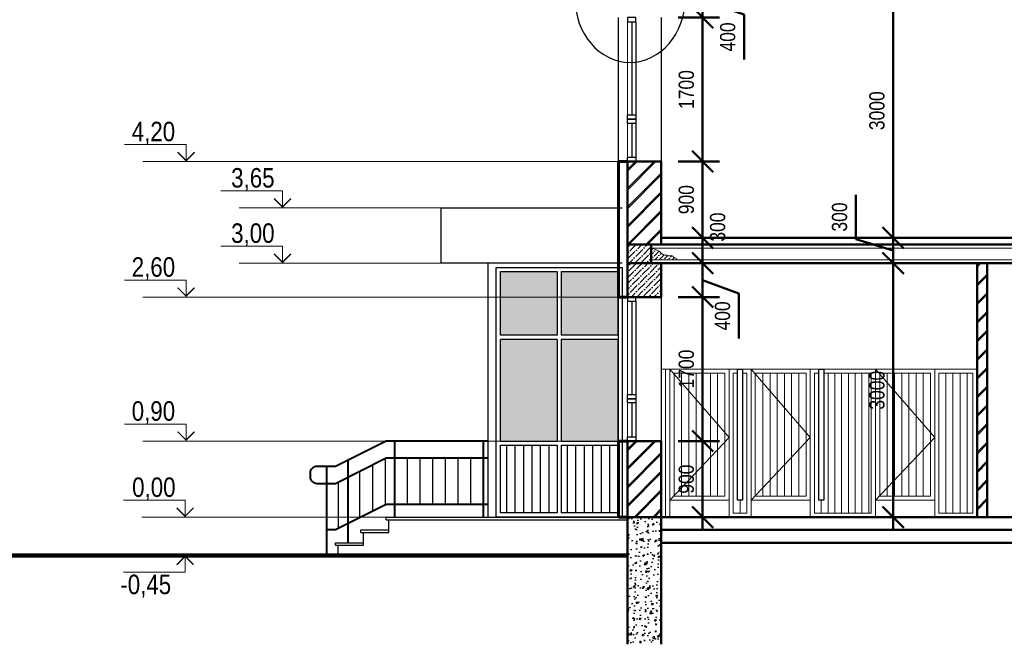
# Model space of a CAD drawing. Header units: millimetres. Extents: x -257011 to 237647566, y 2784933 to 6706507.
# Tile 101 of 256: x 9305563 to 9338241, y 5017478 to 5038194. Entities that reach past the tile are written whole.
import ezdxf

# ---------------------------------------------------------------- set-up
doc = ezdxf.new("R2010")
doc.units = ezdxf.units.MM
doc.header["$LTSCALE"] = 1000
doc.header["$PDMODE"] = 32
doc.header["$PDSIZE"] = 0.3
doc.linetypes.add('HIDDEN', pattern=[0.375, 0.25, -0.125])
doc.styles.add('Arial Gyr', font='arial.ttf')
doc.styles.get("Standard").update_dxf_attribs({"font": 'ARIALN.TTF'})
doc.dimstyles.new('Copy of 9580548', dxfattribs={"dimtxt": 300, "dimasz": 250, "dimexe": 200, "dimexo": 200, "dimgap": 100, "dimtad": 1, "dimdec": 0, "dimtxsty": 'Arial Gyr', "dimblk": 'OBLIQUE', "dimcen": 5, "dimdle": 150, "dimadec": 0, "dimazin": 0, "dimtfac": 1, "dimtdec": 0, "dimtmove": 0, "dimatfit": 1, "dimldrblk": 'OBLIQUE', "dimfxl": 0, "dimarcsym": 0})

# ---------------------------------------------------------------- blocks, each defined once
blk = doc.blocks.new('awef23222')
at = {"ltscale": 100}
h = blk.add_hatch(color=256, dxfattribs=at)
h.set_gradient(color1=(37, 41, 50), color2=(111, 123, 149), one_color=1, tint=0.51, name='CURVED')
h.paths.add_polyline_path([(421216, 2150118), (420547, 2150118), (420547, 2148918), (421216, 2148918)])
h.paths.add_polyline_path([(420497, 2150118), (419829, 2150118), (419829, 2148918), (420497, 2148918)])
h.paths.add_polyline_path([(420497, 2150918), (419829, 2150918), (419829, 2150168), (420497, 2150168)])
h.paths.add_polyline_path([(421216, 2150918), (420547, 2150918), (420547, 2150168), (421216, 2150168)])
for p, q in [((420497, 2150918), (420497, 2150168)), ((420547, 2150918), (420547, 2150168)), ((420497, 2150168), (419829, 2150168)), ((420497, 2150118), (419829, 2150118)), ((420497, 2150118), (420497, 2148918)), ((421216, 2150168, 0), (420547, 2150168)), ((420547, 2150118), (420547, 2148918)), ((421216, 2150118, 0), (420547, 2150118)), ((419829, 2148918), (420497, 2148918)), ((419829, 2148868), (420497, 2148868)), ((419899, 2148868), (419899, 2148068)), ((419999, 2148868), (419999, 2148068)), ((420099, 2148868), (420099, 2148068)), ((420199, 2148868), (420199, 2148068)), ((420299, 2148868), (420299, 2148068)), ((420399, 2148868), (420399, 2148068)), ((420497, 2148868), (420497, 2148068)), ((420547, 2148918), (421216, 2148918, 0)), ((420547, 2148868), (420547, 2148068)), ((420547, 2148868), (421216, 2148868, 0)), ((420616, 2148868), (420616, 2148068)), ((420716, 2148868), (420716, 2148068)), ((420816, 2148868), (420816, 2148068)), ((420916, 2148868), (420916, 2148068)), ((421016, 2148868), (421016, 2148068)), ((421116, 2148868), (421116, 2148068))]:
    blk.add_line(p, q, dxfattribs=at)
blk.add_lwpolyline([(419779, 2150968), (421266, 2150968), (421266, 2148018), (419779, 2148018)], close=True, dxfattribs=at)
for points in [[(419829, 2150168), (419829, 2150918), (420497, 2150918)], [(420547, 2150918), (421216, 2150918), (421216, 2150168)], [(419829, 2148918), (419829, 2150118)], [(420497, 2148068), (419829, 2148068), (419829, 2148868)], [(421216, 2148868), (421216, 2148068), (420547, 2148068)]]:
    blk.add_lwpolyline(points, dxfattribs=at)
at = {"ltscale": 100, "elevation": 0}
blk.add_lwpolyline([(421216, 2150118), (421216, 2148918)], dxfattribs=at)
blk = doc.blocks.new('yuuy6trrr')
at = {"color": 251, "lineweight": 40, "ltscale": 100, "true_color": 0x4f4f4f}
for p, q in [((1905681, 1272849, 0), (1905681, 1273749, 0)), ((1906731, 1272849, 0), (1906731, 1273749, 0)), ((1904881, 1272399, 0), (1904881, 1273449, 0)), ((1905131, 1272549, 0), (1905131, 1273524, 0))]:
    blk.add_line(p, q, dxfattribs=at)
at = {"color": 251, "lineweight": 30, "ltscale": 100, "true_color": 0x4f4f4f}
for p, q in [((1905571, 1272994, 0), (1905571, 1273544, 0)), ((1905831, 1272999, 0), (1905831, 1273549, 0)), ((1905981, 1272999, 0), (1905981, 1273549, 0)), ((1906131, 1272999, 0), (1906131, 1273549, 0)), ((1906281, 1272999, 0), (1906281, 1273549, 0)), ((1906431, 1272999, 0), (1906431, 1273549, 0)), ((1906581, 1272999, 0), (1906581, 1273549, 0)), ((1905421, 1272919, 0), (1905421, 1273469, 0)), ((1905271, 1272849, 0), (1905271, 1273394, 0)), ((1905014, 1273265, 0), (1905014, 1272715, 0))]:
    blk.add_line(p, q, dxfattribs=at)
at = {"color": 251, "lineweight": 40, "ltscale": 100, "true_color": 0x4f4f4f, "elevation": 0}
blk.add_lwpolyline([(1906781, 1273749), (1905581, 1273749), (1904981, 1273449), (1904761, 1273449, 0.414214), (1904681, 1273369), (1904681, 1273329, 0.414214), (1904761, 1273249), (1904981, 1273249), (1905581, 1273549), (1906781, 1273549)], format="xyb", dxfattribs=at)
blk.add_lwpolyline([(1906781, 1272999), (1905581, 1272999), (1904981, 1272699), (1904881, 1272699)], dxfattribs=at)
blk = doc.blocks.new('_Oblique')
at = {"color": 0, "linetype": 'ByBlock', "lineweight": -2}
blk.add_line((-0.5, -0.5), (0.5, 0.5), dxfattribs=at)
blk = doc.blocks.new('*D1842')
at = {"color": 0, "lineweight": -2, "ltscale": 100, "transparency": 16777216}
for p, q in [((10023195, 5077453), (10023195, 5077703)), ((10022907, 5077453), (10023395, 5077453)), ((10023195, 5077053), (10023195, 5077453)), ((10023195, 5077053), (10023195, 5077453)), ((10023195, 5077253), (10023622, 5077095)), ((10022907, 5077053), (10023395, 5077053)), ((10023195, 5077053), (10023195, 5076803)), ((10023622, 5077095), (10023622, 5076564))]:
    blk.add_line(p, q, dxfattribs=at)
at = {"layer": 'Defpoints', "color": 0, "lineweight": 50, "ltscale": 100, "transparency": 16777216}
for p in [(10022707, 5077453, 0), (10023195, 5077453), (10022707, 5077053, 0)]:
    blk.add_point(p, dxfattribs=at)
at = {"color": 0, "lineweight": -2, "ltscale": 100, "transparency": 16777216, "xscale": 250, "yscale": 250, "zscale": 250}
for p, rotation in [((10023195, 5077453), 270), ((10023195, 5077053), 90)]:
    blk.add_blockref('_Oblique', p, dxfattribs=dict(at, rotation=rotation))
at = {"color": 0, "ltscale": 100, "transparency": 16777216, "insert": (10023430, 5076830), "char_height": 180, "attachment_point": 5, "rotation": 90}
blk.add_mtext('400', dxfattribs=at)
blk = doc.blocks.new('*D1843')
at = {"color": 0, "lineweight": -2, "ltscale": 100, "transparency": 16777216}
for p, q in [((10023195, 5077753), (10023195, 5078003)), ((10022907, 5077753), (10023395, 5077753)), ((10023195, 5077453), (10023195, 5077753)), ((10022907, 5077453), (10023395, 5077453)), ((10023195, 5077453), (10023195, 5077203))]:
    blk.add_line(p, q, dxfattribs=at)
at = {"layer": 'Defpoints', "color": 0, "lineweight": 50, "ltscale": 100, "transparency": 16777216}
for p in [(10022707, 5077753), (10023195, 5077753), (10022707, 5077453, 0)]:
    blk.add_point(p, dxfattribs=at)
at = {"color": 0, "lineweight": -2, "ltscale": 100, "transparency": 16777216, "xscale": 250, "yscale": 250, "zscale": 250}
for p, rotation in [((10023195, 5077753), 270), ((10023195, 5077453), 90)]:
    blk.add_blockref('_Oblique', p, dxfattribs=dict(at, rotation=rotation))
at = {"color": 0, "ltscale": 100, "transparency": 16777216, "insert": (10023373, 5077879), "char_height": 180, "attachment_point": 5, "rotation": 90}
blk.add_mtext('300', dxfattribs=at)
blk = doc.blocks.new('*D1844')
at = {"color": 0, "lineweight": -2, "ltscale": 100, "transparency": 16777216}
for p, q in [((10023195, 5077603), (10023195, 5078803)), ((10022907, 5078653), (10023395, 5078653)), ((10022907, 5077753), (10023395, 5077753))]:
    blk.add_line(p, q, dxfattribs=at)
at = {"layer": 'Defpoints', "color": 0, "lineweight": 50, "ltscale": 100, "transparency": 16777216}
for p in [(10022707, 5078653), (10023195, 5078653), (10022707, 5077753)]:
    blk.add_point(p, dxfattribs=at)
at = {"color": 0, "lineweight": -2, "ltscale": 100, "transparency": 16777216, "xscale": 250, "yscale": 250, "zscale": 250}
for p, rotation in [((10023195, 5078653), 90), ((10023195, 5077753), 270)]:
    blk.add_blockref('_Oblique', p, dxfattribs=dict(at, rotation=rotation))
at = {"color": 0, "ltscale": 100, "transparency": 16777216, "insert": (10023003, 5078203), "char_height": 180, "attachment_point": 5, "rotation": 90}
blk.add_mtext('900', dxfattribs=at)
blk = doc.blocks.new('*D1845')
at = {"color": 0, "lineweight": -2, "ltscale": 100, "transparency": 16777216}
for p, q in [((10023195, 5078503), (10023195, 5080503)), ((10022907, 5080353), (10023395, 5080353)), ((10022907, 5078653), (10023395, 5078653))]:
    blk.add_line(p, q, dxfattribs=at)
at = {"layer": 'Defpoints', "color": 0, "lineweight": 50, "ltscale": 100, "transparency": 16777216}
for p in [(10022707, 5080353), (10023195, 5080353), (10022707, 5078653)]:
    blk.add_point(p, dxfattribs=at)
at = {"color": 0, "lineweight": -2, "ltscale": 100, "transparency": 16777216, "xscale": 250, "yscale": 250, "zscale": 250}
for p, rotation in [((10023195, 5080353), 90), ((10023195, 5078653), 270)]:
    blk.add_blockref('_Oblique', p, dxfattribs=dict(at, rotation=rotation))
at = {"color": 0, "ltscale": 100, "transparency": 16777216, "insert": (10023003, 5079503), "char_height": 180, "attachment_point": 5, "rotation": 90}
blk.add_mtext('1700', dxfattribs=at)
blk = doc.blocks.new('*D1846')
at = {"color": 0, "lineweight": -2, "ltscale": 100, "transparency": 16777216}
for p, q in [((10023195, 5080753), (10023195, 5081003)), ((10022907, 5080753), (10023395, 5080753)), ((10023195, 5080353), (10023195, 5080753)), ((10023195, 5080353), (10023195, 5080753)), ((10023195, 5080553), (10023684, 5080390)), ((10023684, 5080390), (10023684, 5079858)), ((10022907, 5080353), (10023395, 5080353)), ((10023195, 5080353), (10023195, 5080103))]:
    blk.add_line(p, q, dxfattribs=at)
at = {"layer": 'Defpoints', "color": 0, "lineweight": 50, "ltscale": 100, "transparency": 16777216}
for p in [(10022707, 5080753), (10023195, 5080753), (10022707, 5080353)]:
    blk.add_point(p, dxfattribs=at)
at = {"color": 0, "lineweight": -2, "ltscale": 100, "transparency": 16777216, "xscale": 250, "yscale": 250, "zscale": 250}
for p, rotation in [((10023195, 5080753), 270), ((10023195, 5080353), 90)]:
    blk.add_blockref('_Oblique', p, dxfattribs=dict(at, rotation=rotation))
at = {"color": 0, "ltscale": 100, "transparency": 16777216, "insert": (10023492, 5080124), "char_height": 180, "attachment_point": 5, "rotation": 90}
blk.add_mtext('400', dxfattribs=at)
blk = doc.blocks.new('*D1854')
at = {"color": 0, "lineweight": -2, "ltscale": 100, "transparency": 16777216}
for p, q in [((10023195, 5074303), (10023195, 5075503)), ((10022907, 5075353), (10023395, 5075353)), ((10022907, 5074453), (10023395, 5074453))]:
    blk.add_line(p, q, dxfattribs=at)
at = {"layer": 'Defpoints', "color": 0, "lineweight": 50, "ltscale": 100, "transparency": 16777216}
for p in [(10022707, 5075353), (10023195, 5075353), (10022707, 5074453)]:
    blk.add_point(p, dxfattribs=at)
at = {"color": 0, "lineweight": -2, "ltscale": 100, "transparency": 16777216, "xscale": 250, "yscale": 250, "zscale": 250}
for p, rotation in [((10023195, 5075353), 90), ((10023195, 5074453), 270)]:
    blk.add_blockref('_Oblique', p, dxfattribs=dict(at, rotation=rotation))
at = {"color": 0, "ltscale": 100, "transparency": 16777216, "insert": (10023003, 5074903), "char_height": 180, "attachment_point": 5, "rotation": 90}
blk.add_mtext('900', dxfattribs=at)
blk = doc.blocks.new('*D1855')
at = {"color": 0, "lineweight": -2, "ltscale": 100, "transparency": 16777216}
for p, q in [((10023195, 5075203), (10023195, 5077203)), ((10022907, 5077053), (10023395, 5077053)), ((10022907, 5075353), (10023395, 5075353))]:
    blk.add_line(p, q, dxfattribs=at)
at = {"layer": 'Defpoints', "color": 0, "lineweight": 50, "ltscale": 100, "transparency": 16777216}
for p in [(10022707, 5077053), (10023195, 5077053), (10022707, 5075353)]:
    blk.add_point(p, dxfattribs=at)
at = {"color": 0, "lineweight": -2, "ltscale": 100, "transparency": 16777216, "xscale": 250, "yscale": 250, "zscale": 250}
for p, rotation in [((10023195, 5077053), 90), ((10023195, 5075353), 270)]:
    blk.add_blockref('_Oblique', p, dxfattribs=dict(at, rotation=rotation))
at = {"color": 0, "ltscale": 100, "transparency": 16777216, "insert": (10023003, 5076203), "char_height": 180, "attachment_point": 5, "rotation": 90}
blk.add_mtext('1700', dxfattribs=at)
blk = doc.blocks.new('*D1856')
at = {"color": 0, "lineweight": -2, "ltscale": 100, "transparency": 16777216}
for p, q in [((10025447, 5074303), (10025447, 5077603)), ((10025393, 5077453), (10025247, 5077453)), ((10025393, 5074453), (10025247, 5074453))]:
    blk.add_line(p, q, dxfattribs=at)
at = {"layer": 'Defpoints', "color": 0, "lineweight": 50, "ltscale": 100, "transparency": 16777216}
for p in [(10025447, 5077453), (10025593, 5077453), (10025593, 5074453)]:
    blk.add_point(p, dxfattribs=at)
at = {"color": 0, "lineweight": -2, "ltscale": 100, "transparency": 16777216, "xscale": 250, "yscale": 250, "zscale": 250}
for p, rotation in [((10025447, 5077453), 90), ((10025447, 5074453), 270)]:
    blk.add_blockref('_Oblique', p, dxfattribs=dict(at, rotation=rotation))
at = {"color": 0, "ltscale": 100, "transparency": 16777216, "insert": (10025255, 5075953), "char_height": 180, "attachment_point": 5, "rotation": 90}
blk.add_mtext('3000', dxfattribs=at)
blk = doc.blocks.new('*D1857')
at = {"color": 0, "lineweight": -2, "ltscale": 100, "transparency": 16777216}
for p, q in [((10025005, 5077735), (10025005, 5078261)), ((10025447, 5077753), (10025447, 5078003)), ((10025447, 5077603), (10025005, 5077735)), ((10025711, 5077753), (10025247, 5077753)), ((10025447, 5077453), (10025447, 5077753)), ((10025447, 5077453), (10025447, 5077753)), ((10025393, 5077453), (10025247, 5077453)), ((10025447, 5077453), (10025447, 5077203))]:
    blk.add_line(p, q, dxfattribs=at)
at = {"layer": 'Defpoints', "color": 0, "lineweight": 50, "ltscale": 100, "transparency": 16777216}
for p in [(10025447, 5077753), (10025911, 5077753), (10025593, 5077453)]:
    blk.add_point(p, dxfattribs=at)
at = {"color": 0, "lineweight": -2, "ltscale": 100, "transparency": 16777216, "xscale": 250, "yscale": 250, "zscale": 250}
for p, rotation in [((10025447, 5077753), 270), ((10025447, 5077453), 90)]:
    blk.add_blockref('_Oblique', p, dxfattribs=dict(at, rotation=rotation))
at = {"color": 0, "ltscale": 100, "transparency": 16777216, "insert": (10024813, 5077998), "char_height": 180, "attachment_point": 5, "rotation": 90}
blk.add_mtext('300', dxfattribs=at)
blk = doc.blocks.new('*D1858')
at = {"color": 0, "lineweight": -2, "ltscale": 100, "transparency": 16777216}
for p, q in [((10025447, 5077603), (10025447, 5080903)), ((10025650, 5080753), (10025247, 5080753)), ((10025711, 5077753), (10025247, 5077753))]:
    blk.add_line(p, q, dxfattribs=at)
at = {"layer": 'Defpoints', "color": 0, "lineweight": 50, "ltscale": 100, "transparency": 16777216}
for p in [(10025447, 5080753), (10025850, 5080753), (10025911, 5077753)]:
    blk.add_point(p, dxfattribs=at)
at = {"color": 0, "lineweight": -2, "ltscale": 100, "transparency": 16777216, "xscale": 250, "yscale": 250, "zscale": 250}
for p, rotation in [((10025447, 5080753), 90), ((10025447, 5077753), 270)]:
    blk.add_blockref('_Oblique', p, dxfattribs=dict(at, rotation=rotation))
at = {"color": 0, "ltscale": 100, "transparency": 16777216, "insert": (10025255, 5079253), "char_height": 180, "attachment_point": 5, "rotation": 90}
blk.add_mtext('3000', dxfattribs=at)
blk = doc.blocks.new('fjmhk')
at = {"ltscale": 100}
h = blk.add_hatch(dxfattribs=at)
h.set_pattern_fill('JIS_LC_8A', color=256, scale=20, style=0)
h.set_pattern_definition([(45, (10024118.65, 3849534.68), (-110.308658, 110.308658), []), (45, (10024138.65, 3849534.68), (-110.308658, 110.308658), [])])
h.paths.add_polyline_path([(10022706.6, 5078652.8), (10022306.6, 5078652.8), (10022306.6, 5077672.8), (10022706.6, 5077672.8)])
h = blk.add_hatch(dxfattribs=at)
h.set_pattern_fill('ANSI36', color=256, scale=15, style=0)
h.set_pattern_definition([(45, (8578604.757, 4260814.524), (25.2569703, 92.6088912), [119.0625, -23.8125, 0, -23.8125])])
h.paths.add_polyline_path([(10022586.6, 5077452.8), (10022586.6, 5077672.8), (10022306.6, 5077672.8), (10022306.6, 5077452.8)])
at = {"lineweight": 0, "true_color": 0x000000}
h = blk.add_hatch(dxfattribs=at)
h.set_pattern_fill('ANSI36', color=18, scale=11.458333)
h.set_pattern_definition([(45, (9331220.234, 5077476.497), (19.293519, 70.742903), [90.950521, -18.190104, 0, -18.190104])])
edge = h.paths.add_edge_path()
edge.add_spline(control_points=[(10022909, 5077494.4), (10022902.1, 5077495.6), (10022889.8, 5077497.8), (10022877.7, 5077519), (10022848.1, 5077513.7), (10022843.6, 5077550.2), (10022807.8, 5077533.5), (10022777.5, 5077549.2), (10022746, 5077547.8), (10022714.2, 5077556.8), (10022693.9, 5077594.3), (10022644.4, 5077613.6), (10022604.1, 5077626), (10022587, 5077631.2)], knot_values=[0, 0, 0, 0, 20.0061177, 35.3603154, 67.1763217, 82.9535747, 122.2632843, 143.1964266, 185.4150286, 215.494812, 234.6188666, 308.5438464, 362.8608214, 362.8608214, 362.8608214, 362.8608214], degree=3, periodic=0)
edge.add_line((10022587, 5077631.2), (10022587, 5077494.4))
edge.add_line((10022587, 5077494.4), (10022909, 5077494.4))
at = {"ltscale": 100}
h = blk.add_hatch(dxfattribs=at)
h.set_pattern_fill('ANSI36', color=256, scale=15, style=0)
h.set_pattern_definition([(45, (9136785.94, 4396610.933), (25.2569703, 92.6088912), [119.0625, -23.8125, 0, -23.8125])])
h.paths.add_polyline_path([(10022706.6, 5077452.8), (10022306.6, 5077452.8), (10022306.6, 5077052.8), (10022706.6, 5077052.8)])
h = blk.add_hatch(dxfattribs=at)
h.set_pattern_fill('JIS_LC_8A', color=256, scale=20, style=0)
h.set_pattern_definition([(45, (8573848.6, 3938765.16), (-110.308658, 110.308658), []), (45, (8573868.6, 3938765.16), (-110.308658, 110.308658), [])])
h.paths.add_polyline_path([(10026556.6, 5077452.8), (10026436.6, 5077452.8), (10026436.6, 5074452.8), (10026556.6, 5074452.8)])
h = blk.add_hatch(dxfattribs=at)
h.set_pattern_fill('JIS_LC_8A', color=256, scale=20, style=0)
h.set_pattern_definition([(45, (10024118.65, 3846234.68), (-110.308658, 110.308658), []), (45, (10024138.65, 3846234.68), (-110.308658, 110.308658), [])])
h.paths.add_polyline_path([(10022706.6, 5075352.8), (10022306.6, 5075352.8), (10022306.6, 5074452.8), (10022706.6, 5074452.8)])
h = blk.add_hatch()
h.set_pattern_fill('AR-CONC', color=256, style=0)
h.set_pattern_definition([(50, (8578604.76, 4266588.93), (182.184669, -15.939086), [19.05, -209.55]), (355, (8578604.76, 4266588.93), (-35.243421, 191.056845), [15.24, -167.640584]), (100.451445, (8578619.94, 4266587.6), (146.941247, 175.117752), [16.190009, -178.090245]), (46.1842, (8578604.76, 4266639.73), (271.07904, -42.042328), [28.575, -314.325]), (96.635558, (8578627.35, 4266636.22), (237.404134, 247.426125), [24.285023, -267.13561]), (351.184151, (8578604.76, 4266639.73), (237.404134, 247.426125), [22.859967, -251.45973]), (21, (8578630.16, 4266627.03), (151.614391, -102.265198), [19.05, -209.55]), (326, (8578630.16, 4266627.03), (61.802028, 184.187966), [15.24, -167.64]), (71.451445, (8578642.8, 4266618.5), (213.41642, 81.922769), [16.190009, -178.089938]), (37.5, (8578604.76, 4266588.926), (3.0886033, 84.555039), [0, -165.608, 0, -170.18, 0, -168.275]), (7.5, (8578604.76, 4266588.93), (66.8196625, 100.180575), [0, -97.028, 0, -161.798, 0, -64.135]), (327.5, (8578548.115, 4266588.926), (135.5905952, -5.728744), [0, -63.5, 0, -198.12, 0, -262.89]), (317.5, (8578522.72, 4266588.93), (148.129181, 25.426491), [0, -82.55, 0, -131.572, 0, -186.69])])
h.paths.add_polyline_path([(10022706.6, 5074452.8), (10022306.6, 5074452.8), (10022306.6, 5072952.8), (10022706.6, 5072952.8)])
for p, q in [((10022199.6, 5078652.8, 0), (10022199.6, 5080352.8, 0)), ((10022706.6, 5080352.8, 0), (10022706.6, 5078652.8, 0)), ((10020656.6, 5077452.8, 0), (10020656.6, 5074452.8, 0)), ((10022199.6, 5075352.8, 0), (10022199.6, 5077052.8, 0)), ((10022706.6, 5077052.8, 0), (10022706.6, 5075352.8, 0)), ((10019456.6, 5074422.8, 0), (10019456.6, 5074452.8, 0)), ((10019456.6, 5074422.8, 0), (10022306.6, 5074422.8, 0)), ((10019486.6, 5074272.8, 0), (10019486.6, 5074422.8, 0)), ((10019156.6, 5074272.8, 0), (10019156.6, 5074302.8, 0)), ((10019156.6, 5074302.8, 0), (10019486.6, 5074302.8, 0)), ((10019156.6, 5074272.8, 0), (10019486.6, 5074272.8, 0)), ((10019186.6, 5074122.8, 0), (10019186.6, 5074272.8, 0)), ((10018856.6, 5074122.8, 0), (10018856.6, 5074152.8, 0)), ((10018856.6, 5074152.8, 0), (10019186.6, 5074152.8, 0)), ((10018856.6, 5074122.8, 0), (10019186.6, 5074122.8, 0)), ((10018886.6, 5074002.8, 0), (10018886.6, 5074122.8, 0))]:
    blk.add_line(p, q, dxfattribs=at)
at = {"color": 5, "lineweight": 0}
for p, q in [((10022306.6, 5080302.8, 0), (10022306.6, 5078702.8, 0)), ((10022306.6, 5077002.8, 0), (10022306.6, 5075402.8, 0))]:
    blk.add_line(p, q, dxfattribs=at)
at = {"color": 5}
for p, q in [((10022356.6, 5080302.8, 0), (10022356.6, 5079202.8, 0)), ((10022406.6, 5080302.8, 0), (10022406.6, 5078702.8, 0)), ((10022356.6, 5079102.8, 0), (10022356.6, 5078702.8, 0)), ((10022356.6, 5077002.8, 0), (10022356.6, 5075902.8, 0)), ((10022406.6, 5077002.8, 0), (10022406.6, 5075402.8, 0)), ((10022356.6, 5075802.8, 0), (10022356.6, 5075402.8, 0))]:
    blk.add_line(p, q, dxfattribs=at)
at = {"lineweight": 9}
for p, q in [((10017238, 5078652.8, 0), (10016579.7, 5078652.8, 0)), ((10018377, 5078105.8, 0), (10017718.7, 5078105.8, 0)), ((10018377, 5077452.8, 0), (10017718.7, 5077452.8, 0)), ((10017238, 5077052.8, 0), (10016579.7, 5077052.8, 0)), ((10017238, 5075352.8, 0), (10016579.7, 5075352.8, 0)), ((10017225.5, 5074452.8, 0), (10016567.2, 5074452.8, 0)), ((10017225.5, 5074002.8, 0), (10016567.2, 5074002.8, 0))]:
    blk.add_line(p, q, dxfattribs=at)
at = {"color": 252, "linetype": 'HIDDEN', "lineweight": 9, "ltscale": 800}
for p, q in [((10022199.6, 5078652.8, 0), (10017238, 5078652.8, 0)), ((10020106.6, 5078105.8, 0), (10018377, 5078105.8, 0)), ((10020106.6, 5077452.8, 0), (10018377, 5077452.8, 0)), ((10022199.6, 5077052.8, 0), (10017238, 5077052.8, 0)), ((10022199.6, 5075352.8, 0), (10017238, 5075352.8, 0)), ((10022199.6, 5074452.8, 0), (10017225.5, 5074452.8, 0))]:
    blk.add_line(p, q, dxfattribs=at)
at = {"color": 252, "lineweight": 60, "ltscale": 100}
for p, q in [((10022306.6, 5078652.8, 0), (10022199.6, 5078652.8, 0)), ((10022306.6, 5077052.8, 0), (10022199.6, 5077052.8, 0)), ((10022306.6, 5075352.8, 0), (10022199.6, 5075352.8, 0)), ((10022306.6, 5074452.8, 0), (10022199.6, 5074452.8, 0))]:
    blk.add_line(p, q, dxfattribs=at)
at = {"lineweight": 50, "ltscale": 100}
for p, q in [((10022306.6, 5078652.8), (10022306.6, 5077052.8)), ((10022706.6, 5078652.8), (10022706.6, 5077672.8)), ((10022586.6, 5077672.8), (10022586.6, 5077452.8)), ((10022706.6, 5077452.8), (10022706.6, 5077052.8)), ((10026436.6, 5074452.8), (10026436.6, 5077452.8)), ((10026556.6, 5074452.8), (10026556.6, 5077452.8)), ((10022306.6, 5075352.8), (10022306.6, 5074452.8)), ((10022706.6, 5075352.8), (10022706.6, 5074452.8)), ((10022306.6, 5074452.8), (10022306.6, 5072952.8)), ((10022706.6, 5074452.8), (10022706.6, 5072952.8))]:
    blk.add_line(p, q, dxfattribs=at)
at = {"lineweight": 9, "ltscale": 100}
for p, q in [((10022706.6, 5076202.8, 0), (10022706.6, 5074452.8, 0)), ((10022706.6, 5076202.8), (10026436.6, 5076202.8, 0)), ((10022756.6, 5076202.8, 0), (10022756.6, 5074452.8, 0)), ((10022806.7, 5076202.8, 0), (10022806.7, 5074452.8, 0)), ((10023506.7, 5076202.8, 0), (10023506.7, 5074452.8, 0)), ((10023766.7, 5076202.8, 0), (10023766.7, 5074452.8, 0)), ((10024466.7, 5076202.8, 0), (10024466.7, 5074452.8, 0)), ((10025236.7, 5076202.8, 0), (10025236.7, 5074452.8, 0)), ((10025936.7, 5076202.8, 0), (10025936.7, 5074452.8, 0)), ((10026436.6, 5076202.8), (10026436.6, 5074452.8)), ((10022856.7, 5076152.8, 0), (10022856.7, 5074702.8, 0)), ((10022856.7, 5076152.8), (10023456.7, 5076152.8)), ((10022946.7, 5076152.8, 0), (10022946.7, 5074702.8, 0)), ((10023031.7, 5076152.8, 0), (10023031.7, 5074702.8, 0)), ((10023116.7, 5076152.8, 0), (10023116.7, 5074702.8, 0)), ((10023201.7, 5076152.8, 0), (10023201.7, 5074702.8, 0)), ((10023286.7, 5076152.8, 0), (10023286.7, 5074702.8, 0)), ((10023371.7, 5076152.8, 0), (10023371.7, 5074702.8, 0)), ((10023456.7, 5076152.8, 0), (10023456.7, 5074702.8, 0)), ((10023556.7, 5076152.8, 0), (10023556.7, 5074502.8, 0)), ((10023556.7, 5076152.8), (10023606.6, 5076152.8)), ((10023666.6, 5076152.8), (10023716.7, 5076152.8)), ((10023716.7, 5076152.8, 0), (10023716.7, 5074502.8, 0)), ((10023816.7, 5076152.8, 0), (10023816.7, 5074702.8, 0)), ((10023816.7, 5076152.8), (10024416.7, 5076152.8)), ((10023906.7, 5076152.8, 0), (10023906.7, 5074702.8, 0)), ((10023991.7, 5076152.8, 0), (10023991.7, 5074702.8, 0)), ((10024076.7, 5076152.8, 0), (10024076.7, 5074702.8, 0)), ((10024161.7, 5076152.8, 0), (10024161.7, 5074702.8, 0)), ((10024246.7, 5076152.8, 0), (10024246.7, 5074702.8, 0)), ((10024331.7, 5076152.8, 0), (10024331.7, 5074702.8, 0)), ((10024416.7, 5076152.8, 0), (10024416.7, 5074702.8, 0)), ((10024516.7, 5076152.8, 0), (10024516.7, 5074502.8, 0)), ((10024516.7, 5076152.8), (10024566.6, 5076152.8)), ((10024626.6, 5076152.8), (10025186.7, 5076152.8)), ((10024676.7, 5076152.8, 0), (10024676.7, 5074502.8, 0)), ((10024756.7, 5076152.8, 0), (10024756.7, 5074502.8, 0)), ((10024836.7, 5076152.8, 0), (10024836.7, 5074502.8, 0)), ((10024916.7, 5076152.8, 0), (10024916.7, 5074502.8, 0)), ((10024996.7, 5076152.8, 0), (10024996.7, 5074502.8, 0)), ((10025076.7, 5076152.8, 0), (10025076.7, 5074502.8, 0)), ((10025156.7, 5076152.8, 0), (10025156.7, 5074502.8, 0)), ((10025186.7, 5076152.8, 0), (10025186.7, 5074502.8, 0)), ((10025286.7, 5076152.8, 0), (10025286.7, 5074702.8, 0)), ((10025286.7, 5076152.8), (10025886.7, 5076152.8)), ((10025376.7, 5076152.8, 0), (10025376.7, 5074702.8, 0)), ((10025461.7, 5076152.8, 0), (10025461.7, 5074702.8, 0)), ((10025546.7, 5076152.8, 0), (10025546.7, 5074702.8, 0)), ((10025631.7, 5076152.8, 0), (10025631.7, 5074702.8, 0)), ((10025716.7, 5076152.8, 0), (10025716.7, 5074702.8, 0)), ((10025801.7, 5076152.8, 0), (10025801.7, 5074702.8, 0)), ((10025886.7, 5076152.8, 0), (10025886.7, 5074702.8, 0)), ((10025986.7, 5076152.8, 0), (10025986.7, 5074502.8, 0)), ((10025986.7, 5076152.8), (10026386.6, 5076152.8, 0)), ((10026066.7, 5076152.8, 0), (10026066.7, 5074502.8, 0)), ((10026151.7, 5076152.8, 0), (10026151.7, 5074502.8, 0)), ((10026236.7, 5076152.8, 0), (10026236.7, 5074502.8, 0)), ((10026321.7, 5076152.8, 0), (10026321.7, 5074502.8, 0)), ((10026386.6, 5076152.8), (10026386.6, 5074502.8)), ((10022856.7, 5074702.8), (10023456.7, 5074702.8)), ((10023816.7, 5074702.8), (10024416.7, 5074702.8)), ((10025286.7, 5074702.8), (10025886.7, 5074702.8)), ((10022806.7, 5074652.8), (10023506.7, 5074652.8)), ((10023636.7, 5074652.8, 0), (10023636.7, 5074502.8, 0)), ((10023766.7, 5074652.8), (10024466.7, 5074652.8)), ((10024596.7, 5074652.8, 0), (10024596.7, 5074502.8, 0)), ((10025236.7, 5074652.8), (10025936.7, 5074652.8)), ((10022706.6, 5074452.8), (10022806.7, 5074452.8)), ((10023506.7, 5074452.8), (10023766.7, 5074452.8)), ((10023556.7, 5074502.8), (10023716.7, 5074502.8)), ((10024466.7, 5074452.8), (10025236.7, 5074452.8)), ((10024516.7, 5074502.8), (10025186.7, 5074502.8)), ((10025936.7, 5074452.8), (10026436.6, 5074452.8, 0)), ((10025986.7, 5074502.8), (10026386.6, 5074502.8, 0))]:
    blk.add_line(p, q, dxfattribs=at)
at = {"color": 5, "elevation": 0}
for points in [[(10022306.6, 5080352.8), (10022306.6, 5080302.8), (10022406.6, 5080302.8), (10022406.6, 5080352.8)], [(10022306.6, 5079152.8), (10022306.6, 5079202.8), (10022406.6, 5079202.8), (10022406.6, 5079152.8)], [(10022306.6, 5079102.8), (10022306.6, 5079152.8), (10022406.6, 5079152.8), (10022406.6, 5079102.8)], [(10022306.6, 5078652.8), (10022306.6, 5078702.8), (10022406.6, 5078702.8), (10022406.6, 5078652.8)], [(10022306.6, 5077052.8), (10022306.6, 5077002.8), (10022406.6, 5077002.8), (10022406.6, 5077052.8)], [(10022306.6, 5075852.8), (10022306.6, 5075902.8), (10022406.6, 5075902.8), (10022406.6, 5075852.8)], [(10022306.6, 5075802.8), (10022306.6, 5075852.8), (10022406.6, 5075852.8), (10022406.6, 5075802.8)], [(10022306.6, 5075352.8), (10022306.6, 5075402.8), (10022406.6, 5075402.8), (10022406.6, 5075352.8)]]:
    blk.add_lwpolyline(points, close=True, dxfattribs=at)
at = {"lineweight": 9, "elevation": 0}
for points in [[(10017092, 5078652.8), (10017092, 5078852.8), (10016365.2, 5078852.8)], [(10018230.9, 5078105.8), (10018230.9, 5078305.8), (10017504.1, 5078305.8)], [(10018230.9, 5077452.8), (10018230.9, 5077652.8), (10017504.1, 5077652.8)], [(10017092, 5077052.8), (10017092, 5077252.8), (10016365.2, 5077252.8)], [(10017092, 5075352.8), (10017092, 5075552.8), (10016365.2, 5075552.8)], [(10017079.4, 5074452.8), (10017079.4, 5074652.8), (10016352.6, 5074652.8)], [(10017079.4, 5074002.8), (10017079.4, 5073802.8), (10016352.6, 5073802.8)]]:
    blk.add_lwpolyline(points, dxfattribs=at)
at = {"lineweight": 9, "const_width": 16, "elevation": 0}
for points in [[(10017192, 5078764.1), (10017092, 5078664.1), (10016992, 5078764.1)], [(10018330.9, 5078217.2), (10018230.9, 5078117.2), (10018130.9, 5078217.2)], [(10018330.9, 5077564.2), (10018230.9, 5077464.2), (10018130.9, 5077564.2)], [(10017192, 5077164.1), (10017092, 5077064.1), (10016992, 5077164.1)], [(10017192, 5075464.1), (10017092, 5075364.1), (10016992, 5075464.1)], [(10017179.4, 5074564.1), (10017079.4, 5074464.1), (10016979.4, 5074564.1)], [(10017179.4, 5073891.5), (10017079.4, 5073991.5), (10016979.4, 5073891.5)]]:
    blk.add_lwpolyline(points, dxfattribs=at)
at = {"color": 252, "lineweight": 60, "ltscale": 100}
for points in [[(10022199.6, 5078652.8), (10022199.6, 5077052.8)], [(10022199.6, 5075352.8), (10022199.6, 5074452.8)]]:
    blk.add_lwpolyline(points, dxfattribs=at)
at = {"color": 32, "lineweight": 30, "ltscale": 100}
for points in [[(10022206.6, 5078652.8), (10022206.6, 5077052.8)], [(10022206.6, 5075352.8), (10022206.6, 5074452.8)]]:
    blk.add_lwpolyline(points, dxfattribs=at)
at = {"lineweight": 50, "ltscale": 100, "elevation": 0}
for points in [[(10022306.6, 5078652.8), (10022706.6, 5078652.8)], [(10022706.6, 5077752.8), (10028606.6, 5077752.8)], [(10022306.6, 5077672.8), (10031726.6, 5077672.8)], [(10022306.6, 5077452.8), (10032006.6, 5077452.8)], [(10022306.6, 5077052.8), (10022706.6, 5077052.8)], [(10022306.6, 5075352.8), (10022706.6, 5075352.8)], [(10022306.6, 5074452.8), (10038306.6, 5074452.8)], [(10022706.6, 5074302.8), (10028606.6, 5074302.8)], [(10022706.6, 5074152.8), (10028606.6, 5074152.8)]]:
    blk.add_lwpolyline(points, dxfattribs=at)
at = {"ltscale": 100, "elevation": 0}
for points in [[(10022243.6, 5077452.8), (10020106.6, 5077452.8), (10020106.6, 5078105.8), (10022243.6, 5078105.8)], [(10019456.6, 5074452.8), (10022306.6, 5074452.8)]]:
    blk.add_lwpolyline(points, dxfattribs=at)
at = {"lineweight": 0, "ltscale": 25, "elevation": 0}
for points in [[(10028726.6, 5077631.2), (10022587, 5077631.2)], [(10022587, 5077494.4), (10028726.6, 5077494.4)]]:
    blk.add_lwpolyline(points, dxfattribs=at)
at = {"color": 1, "linetype": 'HIDDEN', "lineweight": 9, "ltscale": 100, "elevation": 0}
blk.add_lwpolyline([(10022806.7, 5076202.8), (10023506.7, 5075394.1), (10022806.7, 5074652.8)], dxfattribs=at)
at = {"color": 5, "lineweight": 30}
for points in [[(10023606.6, 5076202.8), (10023666.6, 5076202.8), (10023666.6, 5074652.8), (10023606.6, 5074652.8)], [(10024566.6, 5076202.8), (10024626.6, 5076202.8), (10024626.6, 5074652.8), (10024566.6, 5074652.8)]]:
    blk.add_lwpolyline(points, close=True, dxfattribs=at)
at = {"color": 1, "linetype": 'HIDDEN', "lineweight": 9, "ltscale": 100}
for points in [[(10023766.7, 5076202.8), (10024466.7, 5075394.1), (10023766.7, 5074652.8)], [(10025236.7, 5076202.8), (10025936.7, 5075394.1), (10025236.7, 5074652.8)]]:
    blk.add_lwpolyline(points, dxfattribs=at)
at = {"lineweight": 100, "ltscale": 100, "elevation": 0}
blk.add_lwpolyline([(10022306.6, 5074002.8), (10009080.7, 5074002.8)], dxfattribs=at)
at = {"ltscale": 100, "extrusion": (0, 0, -1)}
blk.add_ellipse((10022337.3, 5080581.4, 0), major_axis=(0, 757.2), ratio=0.8602806, dxfattribs=at)
at = {"lineweight": 0}
blk.add_spline([(10022587, 5077631.2, 0), (10022638.7, 5077614.7, 0), (10022702.3, 5077576.9, 0), (10022713.8, 5077561.7, 0), (10022741.7, 5077550.4, 0), (10022783.5, 5077544.8, 0), (10022803.7, 5077539.1, 0), (10022842.9, 5077537.4, 0), (10022849.5, 5077523.1, 0), (10022879.2, 5077511.8, 0), (10022890.1, 5077501, 0), (10022909, 5077494.4)], degree=3, dxfattribs=at)
at = {"color": 2, "lineweight": 0}
blk.add_blockref('awef23222', (9600978.1, 2926435.2, 0), dxfattribs=at)
at = {"color": 4, "lineweight": 100}
blk.add_blockref('yuuy6trrr', (8113875.5, 3801603.8, 0), dxfattribs=at)
at = {"lineweight": 9}
for s, p in [('4,20', (10016449.1, 5078892.8, 0)), ('3,65', (10017624.2, 5078345.8, 0)), ('3,00', (10017624.2, 5077692.8, 0)), ('2,60', (10016449.1, 5077292.8, 0)), ('0,90', (10016449.1, 5075592.8, 0)), ('0,00', (10016454.2, 5074692.8, 0)), ('-0,45', (10016314.7, 5073544.7, 0))]:
    blk.add_text(s, height=230, dxfattribs=at).set_placement(p)
at = {"ltscale": 100}
for base, p1, p2, picture, middle in [((10023194.6, 5080752.8, 0), (10022706.6, 5080352.8, 0), (10022706.6, 5080752.8, 0), '*D1846', (10023683.6, 5080289.9, 0)), ((10023194.6, 5077752.8, 0), (10022706.6, 5077452.8), (10022706.6, 5077752.8, 0), '*D1843', (10023564.6, 5077878.6, 0)), ((10023194.6, 5077452.8, 0), (10022706.6, 5077052.8), (10022706.6, 5077452.8), '*D1842', (10023622.4, 5076995.3, 0))]:
    dim = blk.add_linear_dim(base=base, p1=p1, p2=p2, angle=90, dimstyle='Copy of 9580548', override={"dimtxt": 180, "dimtxsty": 'Standard', "dimtmove": 1}, dxfattribs=at)
    dim.commit()
    dim.dimension.update_dxf_attribs({"geometry": picture, "text_midpoint": middle, "dimtype": 128})
for base, p1, p2, picture, middle in [((10025446.7, 5080752.8, 0), (10025910.7, 5077752.8, 0), (10025849.6, 5080752.8, 0), '*D1858', (10025254.8, 5079252.8, 0)), ((10023194.6, 5080352.8, 0), (10022706.6, 5078652.8, 0), (10022706.6, 5080352.8, 0), '*D1845', (10023002.7, 5079502.8, 0)), ((10023194.6, 5078652.8, 0), (10022706.6, 5077752.8, 0), (10022706.6, 5078652.8, 0), '*D1844', (10023002.7, 5078202.8, 0)), ((10025446.7, 5077752.8, 0), (10025593.2, 5077452.8, 0), (10025910.7, 5077752.8, 0), '*D1857', (10024812.8, 5077835.4, 0)), ((10025446.7, 5077452.8, 0), (10025593.2, 5074452.8, 0), (10025593.2, 5077452.8, 0), '*D1856', (10025254.8, 5075952.8, 0)), ((10023194.6, 5077052.8, 0), (10022706.6, 5075352.8, 0), (10022706.6, 5077052.8, 0), '*D1855', (10023002.7, 5076202.8, 0)), ((10023194.6, 5075352.8, 0), (10022706.6, 5074452.8, 0), (10022706.6, 5075352.8, 0), '*D1854', (10023002.7, 5074902.8, 0))]:
    dim = blk.add_linear_dim(base=base, p1=p1, p2=p2, angle=90, dimstyle='Copy of 9580548', override={"dimtxt": 180, "dimtxsty": 'Standard', "dimtmove": 1}, dxfattribs=at)
    dim.commit()
    dim.dimension.update_dxf_attribs({"geometry": picture, "text_midpoint": middle})

msp = doc.modelspace()

# ---------------------------------------------------------------- texts
at = {"color": 7, "lineweight": 30, "insert": (9274450.095, 5036394.889), "char_height": 939.4258, "width": 8914.89017, "attachment_point": 1}
msp.add_mtext('\\pi2351.83787;{\\fTimes New Roman|b0|i0|c204|p18;\\C256;Qurilish         \\P\\pi2708.16847;  hajmi\\P\\pi3422.97631;   m³}', dxfattribs=at)

# ---------------------------------------------------------------- next in the draw order: block references
at = {"lineweight": 50, "xscale": 2.808936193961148, "yscale": 2.808936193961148, "zscale": 2.808936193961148}
msp.add_blockref('fjmhk', (-18826286.307, -9232122.376, 0), dxfattribs=at)

doc.saveas('drawing.dxf')
